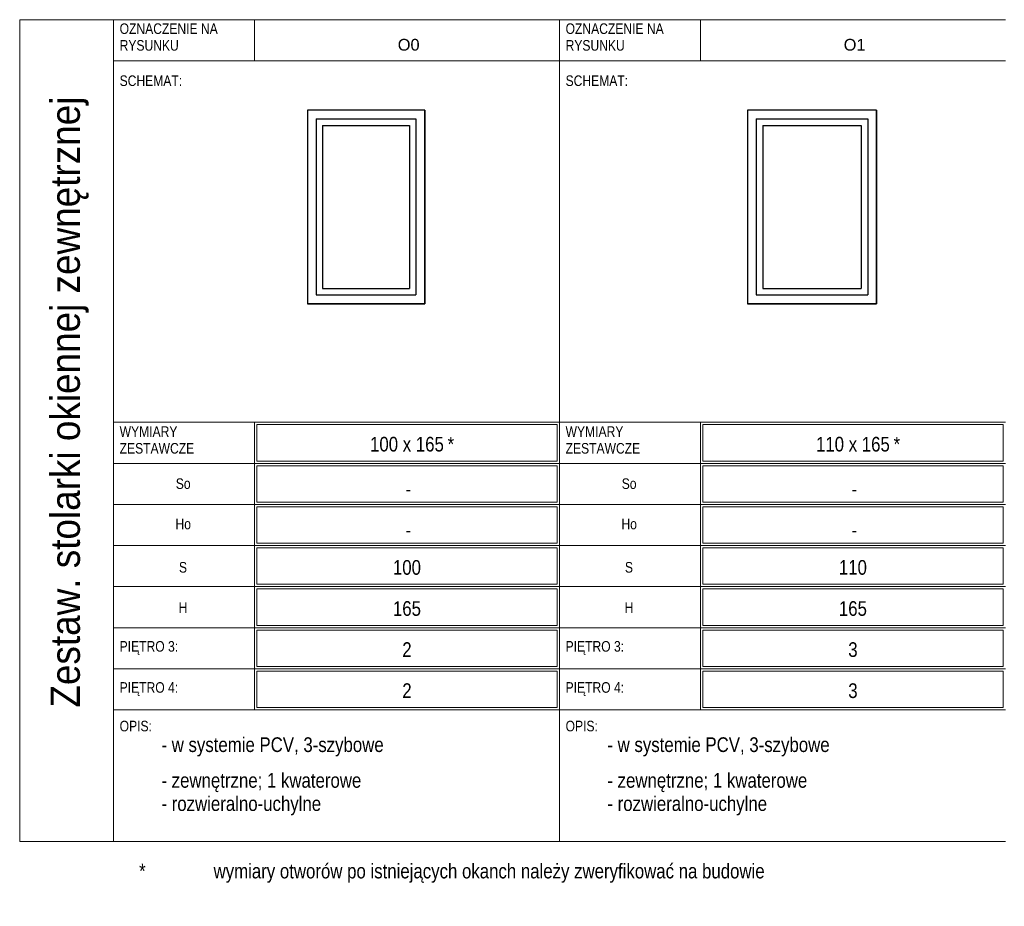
# Model space of a CAD drawing. Header units: centimetres. Extents: x 1381 to 4665, y -153 to 1401.
# Tile 3 of 4: x 3065 to 3904, y -153 to 602. Entities that reach past the tile are written whole.
import ezdxf

# ---------------------------------------------------------------- set-up
doc = ezdxf.new("R2010")
doc.units = ezdxf.units.CM
for name, color, linetype, lineweight in [('A-ANNO-NOTE', 131, 'Continuous', 13), ('A-DETL-THIN', 151, 'Continuous', 18), ('A-GLAZ', 151, 'Continuous', 25), ('G-ANNO-TEXT', 231, 'Continuous', 13)]:
    doc.layers.add(name, color=color, linetype=linetype, lineweight=lineweight)
doc.styles.add('Arial', font='arial.ttf', dxfattribs={"height": 10})
doc.styles.add('Arial Narrow_2', font='ARIALN.TTF', dxfattribs={"height": 12.5})
doc.styles.add('Arial Narrow_3', font='ARIALN.TTF', dxfattribs={"height": 9})
doc.styles.add('Arial_1', font='arial.ttf', dxfattribs={"width": 0.9, "height": 25})

# ---------------------------------------------------------------- blocks, each defined once
blk = doc.blocks.new('Family - ___-2614643-Projekt 2 - Zestawienie stolarki okiennej')
at = {"layer": 'A-GLAZ'}
for p, q in [((182, 525.42), (182, 360.42)), ((182, 525.42), (182, 360.42)), ((282, 525.42), (182, 525.42)), ((282, 525.42), (182, 525.42)), ((282, 525.42), (282, 360.42)), ((282, 360.42), (282, 525.42)), ((189.5, 517.92), (274.5, 517.92)), ((189.5, 517.92), (189.5, 367.92)), ((195, 512.42), (269, 512.42)), ((195, 512.42), (195, 373.42)), ((269, 512.42), (269, 373.42)), ((274.5, 517.92), (274.5, 367.92)), ((195, 373.42), (269, 373.42)), ((189.5, 367.92), (274.5, 367.92)), ((182, 360.42), (282, 360.42)), ((282, 360.42), (182, 360.42))]:
    blk.add_line(p, q, dxfattribs=at)
blk = doc.blocks.new('Family - ___-2630398-Projekt 2 - Zestawienie stolarki okiennej')
at = {"layer": 'A-GLAZ'}
for p, q in [((557, 525.42), (557, 360.42)), ((557, 525.42), (557, 360.42)), ((667, 525.42), (557, 525.42)), ((667, 525.42), (557, 525.42)), ((667, 525.42), (667, 360.42)), ((667, 360.42), (667, 525.42)), ((564.5, 517.92), (659.5, 517.92)), ((564.5, 517.92), (564.5, 367.92)), ((570, 512.42), (654, 512.42)), ((570, 512.42), (570, 373.42)), ((654, 512.42), (654, 373.42)), ((659.5, 517.92), (659.5, 367.92)), ((570, 373.42), (654, 373.42)), ((564.5, 367.92), (659.5, 367.92)), ((557, 360.42), (667, 360.42)), ((667, 360.42), (557, 360.42))]:
    blk.add_line(p, q, dxfattribs=at)

msp = doc.modelspace()

# ---------------------------------------------------------------- linework, layer by layer
at = {"layer": 'A-DETL-THIN'}
for p, q in [((3524.77, 602.42), (3064.77, 602.42)), ((3064.77, 602.42), (3064.77, -97.58)), ((3144.77, 567.42), (3144.77, 602.42)), ((3144.77, 602.42), (3264.77, 602.42)), ((3144.77, 602.42), (3144.77, 7.42)), ((3264.77, 602.42), (3264.77, 567.42)), ((3264.77, 602.42), (3524.77, 602.42)), ((3524.77, 602.42), (3524.77, 229.42)), ((3524.77, 602.42), (3524.77, 567.42)), ((3524.77, 229.42), (3524.77, 602.42)), ((3524.77, 567.42), (3524.77, 602.42)), ((3524.77, 229.42), (3524.77, 602.42)), ((3524.77, 567.42), (3524.77, 602.42)), ((3524.77, 229.42), (3524.77, 602.42)), ((3524.77, 567.42), (3524.77, 602.42)), ((3524.77, 567.42), (3524.77, 602.42)), ((3524.77, 602.42), (3644.77, 602.42)), ((3524.77, 602.42), (3524.77, 7.42)), ((3524.77, 602.42), (3524.77, 7.42)), ((3644.77, 602.42), (3644.77, 567.42)), ((3644.77, 602.42), (3904.77, 602.42)), ((3144.77, 567.42), (3524.77, 567.42)), ((3144.77, 329.42), (3144.77, 567.42)), ((3524.77, 567.42), (3904.77, 567.42)), ((3524.77, 329.42), (3524.77, 567.42)), ((3524.77, 259.42), (3144.77, 259.42)), ((3144.77, 259.42), (3144.77, 224.42)), ((3264.77, 224.42), (3264.77, 259.42)), ((3266.77, 257.42), (3522.77, 257.42)), ((3266.77, 226.42), (3266.77, 257.42)), ((3522.77, 257.42), (3522.77, 226.42)), ((3524.77, 224.42), (3524.77, 259.42)), ((3524.77, 259.42), (3524.77, 224.42)), ((3524.77, 259.42), (3524.77, 224.42)), ((3524.77, 259.42), (3524.77, 224.42)), ((3904.77, 259.42), (3524.77, 259.42)), ((3524.77, 259.42), (3524.77, 224.42)), ((3644.77, 224.42), (3644.77, 259.42)), ((3646.77, 257.42), (3902.77, 257.42)), ((3646.77, 226.42), (3646.77, 257.42)), ((3902.77, 257.42), (3902.77, 226.42)), ((3144.77, 224.42), (3264.77, 224.42)), ((3144.77, 224.42), (3144.77, 189.42)), ((3264.77, 224.42), (3524.77, 224.42)), ((3264.77, 189.42), (3264.77, 224.42)), ((3522.77, 226.42), (3266.77, 226.42)), ((3266.77, 222.42), (3522.77, 222.42)), ((3266.77, 191.42), (3266.77, 222.42)), ((3522.77, 222.42), (3522.77, 191.42)), ((3524.77, 189.42), (3524.77, 224.42)), ((3524.77, 224.42), (3524.77, 189.42)), ((3524.77, 224.42), (3524.77, 189.42)), ((3524.77, 224.42), (3524.77, 189.42)), ((3524.77, 224.42), (3644.77, 224.42)), ((3524.77, 224.42), (3524.77, 189.42)), ((3644.77, 224.42), (3904.77, 224.42)), ((3644.77, 189.42), (3644.77, 224.42)), ((3902.77, 226.42), (3646.77, 226.42)), ((3646.77, 222.42), (3902.77, 222.42)), ((3646.77, 191.42), (3646.77, 222.42)), ((3902.77, 222.42), (3902.77, 191.42)), ((3144.77, 189.42), (3264.77, 189.42)), ((3144.77, 189.42), (3144.77, 154.42)), ((3264.77, 189.42), (3524.77, 189.42)), ((3264.77, 154.42), (3264.77, 189.42)), ((3522.77, 191.42), (3266.77, 191.42)), ((3266.77, 187.42), (3522.77, 187.42)), ((3266.77, 156.42), (3266.77, 187.42)), ((3522.77, 187.42), (3522.77, 156.42)), ((3524.77, 154.42), (3524.77, 189.42)), ((3524.77, 189.42), (3524.77, 154.42)), ((3524.77, 189.42), (3524.77, 154.42)), ((3524.77, 189.42), (3524.77, 154.42)), ((3524.77, 189.42), (3644.77, 189.42)), ((3524.77, 189.42), (3524.77, 154.42)), ((3644.77, 189.42), (3904.77, 189.42)), ((3644.77, 154.42), (3644.77, 189.42)), ((3902.77, 191.42), (3646.77, 191.42)), ((3646.77, 187.42), (3902.77, 187.42)), ((3646.77, 156.42), (3646.77, 187.42)), ((3902.77, 187.42), (3902.77, 156.42)), ((3144.77, 154.42), (3264.77, 154.42)), ((3144.77, 154.42), (3144.77, 119.42)), ((3264.77, 154.42), (3524.77, 154.42)), ((3264.77, 119.42), (3264.77, 154.42)), ((3522.77, 156.42), (3266.77, 156.42)), ((3266.77, 152.42), (3522.77, 152.42)), ((3266.77, 121.42), (3266.77, 152.42)), ((3522.77, 152.42), (3522.77, 121.42)), ((3524.77, 119.42), (3524.77, 154.42)), ((3524.77, 154.42), (3524.77, 119.42)), ((3524.77, 154.42), (3524.77, 119.42)), ((3524.77, 154.42), (3524.77, 119.42)), ((3524.77, 154.42), (3644.77, 154.42)), ((3524.77, 154.42), (3524.77, 119.42)), ((3644.77, 154.42), (3904.77, 154.42)), ((3644.77, 119.42), (3644.77, 154.42)), ((3902.77, 156.42), (3646.77, 156.42)), ((3646.77, 152.42), (3902.77, 152.42)), ((3646.77, 121.42), (3646.77, 152.42)), ((3902.77, 152.42), (3902.77, 121.42)), ((3144.77, 119.42), (3264.77, 119.42)), ((3144.77, 119.42), (3144.77, 84.42)), ((3264.77, 119.42), (3524.77, 119.42)), ((3264.77, 84.42), (3264.77, 119.42)), ((3522.77, 121.42), (3266.77, 121.42)), ((3524.77, 84.42), (3524.77, 119.42)), ((3524.77, 119.42), (3524.77, 84.42)), ((3524.77, 119.42), (3524.77, 84.42)), ((3524.77, 119.42), (3524.77, 84.42)), ((3524.77, 119.42), (3644.77, 119.42)), ((3524.77, 119.42), (3524.77, 84.42)), ((3644.77, 119.42), (3904.77, 119.42)), ((3644.77, 84.42), (3644.77, 119.42)), ((3902.77, 121.42), (3646.77, 121.42)), ((3266.77, 117.42), (3522.77, 117.42)), ((3266.77, 86.42), (3266.77, 117.42)), ((3522.77, 117.42), (3522.77, 86.42)), ((3646.77, 117.42), (3902.77, 117.42)), ((3646.77, 86.42), (3646.77, 117.42)), ((3902.77, 117.42), (3902.77, 86.42)), ((3144.77, 84.42), (3264.77, 84.42)), ((3144.77, 84.42), (3144.77, -97.58)), ((3264.77, 84.42), (3524.77, 84.42)), ((3264.77, 49.42), (3264.77, 84.42)), ((3522.77, 86.42), (3266.77, 86.42)), ((3524.77, 84.42), (3524.77, -97.58)), ((3524.77, 84.42), (3644.77, 84.42)), ((3524.77, 84.42), (3524.77, -97.58)), ((3644.77, 84.42), (3904.77, 84.42)), ((3644.77, 49.42), (3644.77, 84.42)), ((3902.77, 86.42), (3646.77, 86.42)), ((3266.77, 82.42), (3522.77, 82.42)), ((3266.77, 51.42), (3266.77, 82.42)), ((3522.77, 82.42), (3522.77, 51.42)), ((3646.77, 82.42), (3902.77, 82.42)), ((3646.77, 51.42), (3646.77, 82.42)), ((3902.77, 82.42), (3902.77, 51.42)), ((3522.77, 51.42), (3266.77, 51.42)), ((3902.77, 51.42), (3646.77, 51.42)), ((3144.77, 49.42), (3264.77, 49.42)), ((3264.77, 49.42), (3524.77, 49.42)), ((3264.77, 14.42), (3264.77, 49.42)), ((3266.77, 47.42), (3522.77, 47.42)), ((3266.77, 16.42), (3266.77, 47.42)), ((3522.77, 47.42), (3522.77, 16.42)), ((3524.77, 49.42), (3644.77, 49.42)), ((3644.77, 49.42), (3904.77, 49.42)), ((3644.77, 14.42), (3644.77, 49.42)), ((3646.77, 47.42), (3902.77, 47.42)), ((3646.77, 16.42), (3646.77, 47.42)), ((3902.77, 47.42), (3902.77, 16.42)), ((3144.77, 14.42), (3264.77, 14.42)), ((3264.77, 14.42), (3524.77, 14.42)), ((3522.77, 16.42), (3266.77, 16.42)), ((3524.77, 14.42), (3644.77, 14.42)), ((3644.77, 14.42), (3904.77, 14.42)), ((3902.77, 16.42), (3646.77, 16.42)), ((3064.77, -97.58), (3144.77, -97.58)), ((3144.77, -97.58), (3524.77, -97.58)), ((3524.77, -97.58), (3904.77, -97.58))]:
    msp.add_line(p, q, dxfattribs=at)

# ---------------------------------------------------------------- block references
at = {"lineweight": 25}
for name in ['Family - ___-2614643-Projekt 2 - Zestawienie stolarki okiennej', 'Family - ___-2630398-Projekt 2 - Zestawienie stolarki okiennej']:
    msp.add_blockref(name, (3127.88, 0), dxfattribs=at)

# ---------------------------------------------------------------- texts
at = {"layer": 'A-ANNO-NOTE', "char_height": 10, "width": 19.2, "attachment_point": 5, "line_spacing_factor": 0.936439, "style": 'Arial', "bg_fill": 3, "box_fill_scale": 1.25, "bg_fill_color": 256, "bg_fill_true_color": 13158600, "bg_fill_transparency": 0}
for s, insert in [('\\pxqc,t6.35,12.7,19.05,25.4,31.75,38.1,44.45,50.8,57.15,63.5,69.85,76.2,82.55,88.9,95.25,101.6,107.95,114.3,120.65,127,133.35,139.7,146.05,152.4,158.75,165.1,171.45,177.8,184.15,190.5,196.85,203.2;{O0}', (3396.22, 581.01)), ('\\pxqc,t6.35,12.7,19.05,25.4,31.75,38.1,44.45,50.8,57.15,63.5,69.85,76.2,82.55,88.9,95.25,101.6,107.95,114.3,120.65,127,133.35,139.7,146.05,152.4,158.75,165.1,171.45,177.8,184.15,190.5,196.85,203.2;{O1}', (3776.22, 581.01))]:
    msp.add_mtext(s, dxfattribs=dict(at, insert=insert))
at = {"layer": 'G-ANNO-TEXT', "color": 7, "line_spacing_factor": 0.949189}
for s, insert, char_height, width, attachment_point, style in [('\\pxt7.05556,14.11111,21.16667,28.22222,35.27778,42.33333,49.38889,56.44444,63.5,70.55556,77.61111,84.66667,91.72222,98.77778,105.83333,112.88889,119.94444,127,134.05556,141.11111,148.16667,155.22222,162.27778,169.33333,176.38889,183.44444,190.5,197.55556,204.61111,211.66667,218.72222,225.77778;{OZNACZENIE NA RYSUNKU}', (3149.93, 599.28), 9, 108.5, 1, 'Arial Narrow_3'), ('\\pxt7.05556,14.11111,21.16667,28.22222,35.27778,42.33333,49.38889,56.44444,63.5,70.55556,77.61111,84.66667,91.72222,98.77778,105.83333,112.88889,119.94444,127,134.05556,141.11111,148.16667,155.22222,162.27778,169.33333,176.38889,183.44444,190.5,197.55556,204.61111,211.66667,218.72222,225.77778;{OZNACZENIE NA RYSUNKU}', (3529.93, 599.28), 9, 108.5, 1, 'Arial Narrow_3'), ('\\pxt7.05556,14.11111,21.16667,28.22222,35.27778,42.33333,49.38889,56.44444,63.5,70.55556,77.61111,84.66667,91.72222,98.77778,105.83333,112.88889,119.94444,127,134.05556,141.11111,148.16667,155.22222,162.27778,169.33333,176.38889,183.44444,190.5,197.55556,204.61111,211.66667,218.72222,225.77778;{SCHEMAT:}', (3149.93, 554.93), 9, 52.4695, 1, 'Arial Narrow_3'), ('\\pxt7.05556,14.11111,21.16667,28.22222,35.27778,42.33333,49.38889,56.44444,63.5,70.55556,77.61111,84.66667,91.72222,98.77778,105.83333,112.88889,119.94444,127,134.05556,141.11111,148.16667,155.22222,162.27778,169.33333,176.38889,183.44444,190.5,197.55556,204.61111,211.66667,218.72222,225.77778;{SCHEMAT:}', (3529.93, 554.93), 9, 52.4695, 1, 'Arial Narrow_3'), ('\\pxt7.05556,14.11111,21.16667,28.22222,35.27778,42.33333,49.38889,56.44444,63.5,70.55556,77.61111,84.66667,91.72222,98.77778,105.83333,112.88889,119.94444,127,134.05556,141.11111,148.16667,155.22222,162.27778,169.33333,176.38889,183.44444,190.5,197.55556,204.61111,211.66667,218.72222,225.77778;{WYMIARY ZESTAWCZE}', (3149.93, 256.02), 9, 81.35, 1, 'Arial Narrow_3'), ('\\pxt7.05556,14.11111,21.16667,28.22222,35.27778,42.33333,49.38889,56.44444,63.5,70.55556,77.61111,84.66667,91.72222,98.77778,105.83333,112.88889,119.94444,127,134.05556,141.11111,148.16667,155.22222,162.27778,169.33333,176.38889,183.44444,190.5,197.55556,204.61111,211.66667,218.72222,225.77778;{WYMIARY ZESTAWCZE}', (3529.93, 256.02), 9, 81.35, 1, 'Arial Narrow_3'), ('\\pxqc,t5.08,10.16,15.24,20.32,25.4,30.48,35.56,40.64,45.72,50.8,55.88,60.96,66.04,71.12,76.2,81.28,86.36,91.44,96.52,101.6,106.68,111.76,116.84,121.92,127,132.08,137.16,142.24,147.32,152.4,157.48,162.56;{100 x 165}', (3394.75, 247.05), 12.5, 63.832, 2, 'Arial Narrow_2'), ('\\pxt5.08,10.16,15.24,20.32,25.4,30.48,35.56,40.64,45.72,50.8,55.88,60.96,66.04,71.12,76.2,81.28,86.36,91.44,96.52,101.6,106.68,111.76,116.84,121.92,127,132.08,137.16,142.24,147.32,152.4,157.48,162.56;{*}', (3429.43, 247.05), 12.5, 6.0095, 1, 'Arial Narrow_2'), ('\\pxqc,t5.08,10.16,15.24,20.32,25.4,30.48,35.56,40.64,45.72,50.8,55.88,60.96,66.04,71.12,76.2,81.28,86.36,91.44,96.52,101.6,106.68,111.76,116.84,121.92,127,132.08,137.16,142.24,147.32,152.4,157.48,162.56;{110 x 165}', (3774.75, 247.05), 12.5, 63.832, 2, 'Arial Narrow_2'), ('\\pxt5.08,10.16,15.24,20.32,25.4,30.48,35.56,40.64,45.72,50.8,55.88,60.96,66.04,71.12,76.2,81.28,86.36,91.44,96.52,101.6,106.68,111.76,116.84,121.92,127,132.08,137.16,142.24,147.32,152.4,157.48,162.56;{*}', (3809.43, 247.05), 12.5, 6.0095, 1, 'Arial Narrow_2'), ('\\pxqc,t7.05556,14.11111,21.16667,28.22222,35.27778,42.33333,49.38889,56.44444,63.5,70.55556,77.61111,84.66667,91.72222,98.77778,105.83333,112.88889,119.94444,127,134.05556,141.11111,148.16667,155.22222,162.27778,169.33333,176.38889,183.44444,190.5,197.55556,204.61111,211.66667,218.72222,225.77778;{So}', (3204.08, 211.66), 9, 78.4, 2, 'Arial Narrow_3'), ('\\pxqc,t7.05556,14.11111,21.16667,28.22222,35.27778,42.33333,49.38889,56.44444,63.5,70.55556,77.61111,84.66667,91.72222,98.77778,105.83333,112.88889,119.94444,127,134.05556,141.11111,148.16667,155.22222,162.27778,169.33333,176.38889,183.44444,190.5,197.55556,204.61111,211.66667,218.72222,225.77778;{So}', (3584.08, 211.66), 9, 78.4, 2, 'Arial Narrow_3'), ('\\pxqc,t7.05556,14.11111,21.16667,28.22222,35.27778,42.33333,49.38889,56.44444,63.5,70.55556,77.61111,84.66667,91.72222,98.77778,105.83333,112.88889,119.94444,127,134.05556,141.11111,148.16667,155.22222,162.27778,169.33333,176.38889,183.44444,190.5,197.55556,204.61111,211.66667,218.72222,225.77778;{Ho}', (3204.11, 177.28), 9, 46, 2, 'Arial Narrow_3'), ('\\pxqc,t7.05556,14.11111,21.16667,28.22222,35.27778,42.33333,49.38889,56.44444,63.5,70.55556,77.61111,84.66667,91.72222,98.77778,105.83333,112.88889,119.94444,127,134.05556,141.11111,148.16667,155.22222,162.27778,169.33333,176.38889,183.44444,190.5,197.55556,204.61111,211.66667,218.72222,225.77778;{Ho}', (3584.11, 177.28), 9, 46, 2, 'Arial Narrow_3'), ('\\pxqc,t7.05556,14.11111,21.16667,28.22222,35.27778,42.33333,49.38889,56.44444,63.5,70.55556,77.61111,84.66667,91.72222,98.77778,105.83333,112.88889,119.94444,127,134.05556,141.11111,148.16667,155.22222,162.27778,169.33333,176.38889,183.44444,190.5,197.55556,204.61111,211.66667,218.72222,225.77778;{S}', (3203.91, 140.41), 9, 46, 2, 'Arial Narrow_3'), ('\\pxqc,t5.08,10.16,15.24,20.32,25.4,30.48,35.56,40.64,45.72,50.8,55.88,60.96,66.04,71.12,76.2,81.28,86.36,91.44,96.52,101.6,106.68,111.76,116.84,121.92,127,132.08,137.16,142.24,147.32,152.4,157.48,162.56;{100}', (3394.75, 142.05), 12.5, 24.3915, 2, 'Arial Narrow_2'), ('\\pxqc,t7.05556,14.11111,21.16667,28.22222,35.27778,42.33333,49.38889,56.44444,63.5,70.55556,77.61111,84.66667,91.72222,98.77778,105.83333,112.88889,119.94444,127,134.05556,141.11111,148.16667,155.22222,162.27778,169.33333,176.38889,183.44444,190.5,197.55556,204.61111,211.66667,218.72222,225.77778;{S}', (3583.91, 140.41), 9, 46, 2, 'Arial Narrow_3'), ('\\pxqc,t5.08,10.16,15.24,20.32,25.4,30.48,35.56,40.64,45.72,50.8,55.88,60.96,66.04,71.12,76.2,81.28,86.36,91.44,96.52,101.6,106.68,111.76,116.84,121.92,127,132.08,137.16,142.24,147.32,152.4,157.48,162.56;{110}', (3774.75, 142.05), 12.5, 24.3915, 2, 'Arial Narrow_2'), ('\\pxqc,t7.05556,14.11111,21.16667,28.22222,35.27778,42.33333,49.38889,56.44444,63.5,70.55556,77.61111,84.66667,91.72222,98.77778,105.83333,112.88889,119.94444,127,134.05556,141.11111,148.16667,155.22222,162.27778,169.33333,176.38889,183.44444,190.5,197.55556,204.61111,211.66667,218.72222,225.77778;{H}', (3203.96, 106.04), 9, 46, 2, 'Arial Narrow_3'), ('\\pxqc,t5.08,10.16,15.24,20.32,25.4,30.48,35.56,40.64,45.72,50.8,55.88,60.96,66.04,71.12,76.2,81.28,86.36,91.44,96.52,101.6,106.68,111.76,116.84,121.92,127,132.08,137.16,142.24,147.32,152.4,157.48,162.56;{165}', (3394.75, 107.05), 12.5, 24.3915, 2, 'Arial Narrow_2'), ('\\pxqc,t7.05556,14.11111,21.16667,28.22222,35.27778,42.33333,49.38889,56.44444,63.5,70.55556,77.61111,84.66667,91.72222,98.77778,105.83333,112.88889,119.94444,127,134.05556,141.11111,148.16667,155.22222,162.27778,169.33333,176.38889,183.44444,190.5,197.55556,204.61111,211.66667,218.72222,225.77778;{H}', (3583.96, 106.04), 9, 46, 2, 'Arial Narrow_3'), ('\\pxqc,t5.08,10.16,15.24,20.32,25.4,30.48,35.56,40.64,45.72,50.8,55.88,60.96,66.04,71.12,76.2,81.28,86.36,91.44,96.52,101.6,106.68,111.76,116.84,121.92,127,132.08,137.16,142.24,147.32,152.4,157.48,162.56;{165}', (3774.75, 107.05), 12.5, 24.3915, 2, 'Arial Narrow_2'), ('\\pxt7.05556,14.11111,21.16667,28.22222,35.27778,42.33333,49.38889,56.44444,63.5,70.55556,77.61111,84.66667,91.72222,98.77778,105.83333,112.88889,119.94444,127,134.05556,141.11111,148.16667,155.22222,162.27778,169.33333,176.38889,183.44444,190.5,197.55556,204.61111,211.66667,218.72222,225.77778;{PIĘTRO 3:}', (3149.93, 73.05), 9, 68.45, 1, 'Arial Narrow_3'), ('\\pxqc,t5.08,10.16,15.24,20.32,25.4,30.48,35.56,40.64,45.72,50.8,55.88,60.96,66.04,71.12,76.2,81.28,86.36,91.44,96.52,101.6,106.68,111.76,116.84,121.92,127,132.08,137.16,142.24,147.32,152.4,157.48,162.56;{2}', (3394.77, 72.05), 12.5, 8.3325, 2, 'Arial Narrow_2'), ('\\pxt7.05556,14.11111,21.16667,28.22222,35.27778,42.33333,49.38889,56.44444,63.5,70.55556,77.61111,84.66667,91.72222,98.77778,105.83333,112.88889,119.94444,127,134.05556,141.11111,148.16667,155.22222,162.27778,169.33333,176.38889,183.44444,190.5,197.55556,204.61111,211.66667,218.72222,225.77778;{PIĘTRO 3:}', (3529.93, 73.05), 9, 68.45, 1, 'Arial Narrow_3'), ('\\pxqc,t5.08,10.16,15.24,20.32,25.4,30.48,35.56,40.64,45.72,50.8,55.88,60.96,66.04,71.12,76.2,81.28,86.36,91.44,96.52,101.6,106.68,111.76,116.84,121.92,127,132.08,137.16,142.24,147.32,152.4,157.48,162.56;{3}', (3774.77, 72.05), 12.5, 8.3325, 2, 'Arial Narrow_2'), ('\\pxt7.05556,14.11111,21.16667,28.22222,35.27778,42.33333,49.38889,56.44444,63.5,70.55556,77.61111,84.66667,91.72222,98.77778,105.83333,112.88889,119.94444,127,134.05556,141.11111,148.16667,155.22222,162.27778,169.33333,176.38889,183.44444,190.5,197.55556,204.61111,211.66667,218.72222,225.77778;{PIĘTRO 4:}', (3149.93, 38.05), 9, 68.45, 1, 'Arial Narrow_3'), ('\\pxqc,t5.08,10.16,15.24,20.32,25.4,30.48,35.56,40.64,45.72,50.8,55.88,60.96,66.04,71.12,76.2,81.28,86.36,91.44,96.52,101.6,106.68,111.76,116.84,121.92,127,132.08,137.16,142.24,147.32,152.4,157.48,162.56;{2}', (3394.77, 37.05), 12.5, 8.3325, 2, 'Arial Narrow_2'), ('\\pxt7.05556,14.11111,21.16667,28.22222,35.27778,42.33333,49.38889,56.44444,63.5,70.55556,77.61111,84.66667,91.72222,98.77778,105.83333,112.88889,119.94444,127,134.05556,141.11111,148.16667,155.22222,162.27778,169.33333,176.38889,183.44444,190.5,197.55556,204.61111,211.66667,218.72222,225.77778;{PIĘTRO 4:}', (3529.93, 38.05), 9, 68.45, 1, 'Arial Narrow_3'), ('\\pxqc,t5.08,10.16,15.24,20.32,25.4,30.48,35.56,40.64,45.72,50.8,55.88,60.96,66.04,71.12,76.2,81.28,86.36,91.44,96.52,101.6,106.68,111.76,116.84,121.92,127,132.08,137.16,142.24,147.32,152.4,157.48,162.56;{3}', (3774.77, 37.05), 12.5, 8.3325, 2, 'Arial Narrow_2'), ('\\pxt7.05556,14.11111,21.16667,28.22222,35.27778,42.33333,49.38889,56.44444,63.5,70.55556,77.61111,84.66667,91.72222,98.77778,105.83333,112.88889,119.94444,127,134.05556,141.11111,148.16667,155.22222,162.27778,169.33333,176.38889,183.44444,190.5,197.55556,204.61111,211.66667,218.72222,225.77778;{OPIS:}', (3149.93, 5.16), 9, 46, 1, 'Arial Narrow_3'), ('\\pxt7.05556,14.11111,21.16667,28.22222,35.27778,42.33333,49.38889,56.44444,63.5,70.55556,77.61111,84.66667,91.72222,98.77778,105.83333,112.88889,119.94444,127,134.05556,141.11111,148.16667,155.22222,162.27778,169.33333,176.38889,183.44444,190.5,197.55556,204.61111,211.66667,218.72222,225.77778;{OPIS:}', (3529.93, 5.16), 9, 46, 1, 'Arial Narrow_3'), ('\\pxt5.08,10.16,15.24,20.32,25.4,30.48,35.56,40.64,45.72,50.8,55.88,60.96,66.04,71.12,76.2,81.28,86.36,91.44,96.52,101.6,106.68,111.76,116.84,121.92,127,132.08,137.16,142.24,147.32,152.4,157.48,162.56;{- w systemie PCV, 3-szybowe}', (3185.55, -8.95), 12.5, 326.75, 1, 'Arial Narrow_2'), ('\\pxt5.08,10.16,15.24,20.32,25.4,30.48,35.56,40.64,45.72,50.8,55.88,60.96,66.04,71.12,76.2,81.28,86.36,91.44,96.52,101.6,106.68,111.76,116.84,121.92,127,132.08,137.16,142.24,147.32,152.4,157.48,162.56;{- w systemie PCV, 3-szybowe}', (3565.55, -8.95), 12.5, 326.75, 1, 'Arial Narrow_2'), ('\\pxt5.08,10.16,15.24,20.32,25.4,30.48,35.56,40.64,45.72,50.8,55.88,60.96,66.04,71.12,76.2,81.28,86.36,91.44,96.52,101.6,106.68,111.76,116.84,121.92,127,132.08,137.16,142.24,147.32,152.4,157.48,162.56;{- zewnętrzne; 1 kwaterowe\\P- rozwieralno-uchylne}', (3185.55, -39.39), 12.5, 171.7, 1, 'Arial Narrow_2'), ('\\pxt5.08,10.16,15.24,20.32,25.4,30.48,35.56,40.64,45.72,50.8,55.88,60.96,66.04,71.12,76.2,81.28,86.36,91.44,96.52,101.6,106.68,111.76,116.84,121.92,127,132.08,137.16,142.24,147.32,152.4,157.48,162.56;{- zewnętrzne; 1 kwaterowe\\P- rozwieralno-uchylne}', (3565.55, -39.39), 12.5, 171.7, 1, 'Arial Narrow_2'), ('\\pxt5.08,10.16,15.24,20.32,25.4,30.48,35.56,40.64,45.72,50.8,55.88,60.96,66.04,71.12,76.2,81.28,86.36,91.44,96.52,101.6,106.68,111.76,116.84,121.92,127,132.08,137.16,142.24,147.32,152.4,157.48,162.56;{*^Iwymiary otworów po istniejących okanch należy zweryfikować na budowie}', (3166.5, -116.63), 12.5, 539.4915, 1, 'Arial Narrow_2')]:
    msp.add_mtext(s, dxfattribs=dict(at, insert=insert, char_height=char_height, width=width, attachment_point=attachment_point, style=style))
at = {"layer": 'G-ANNO-TEXT', "color": 7, "insert": (3091.05, 536.91), "char_height": 25, "width": 537.219, "attachment_point": 3, "rotation": 90, "line_spacing_factor": 0.936439, "style": 'Arial_1'}
msp.add_mtext('\\pxqr,t2.286,4.572,6.858,9.144,11.43,13.716,16.002,18.288,20.574,22.86,25.146,27.432,29.718,32.004,34.29,36.576,38.862,41.148,43.434,45.72,48.006,50.292,52.578,54.864,57.15,59.436,61.722,64.008,66.294,68.58,70.866,73.152;{Zestaw. stolarki okiennej zewnętrznej}', dxfattribs=at)

# ---------------------------------------------------------------- next in the draw order: texts
at = {"layer": 'A-ANNO-NOTE', "char_height": 10, "width": 4.95, "attachment_point": 5, "line_spacing_factor": 0.936439, "style": 'Arial', "bg_fill": 3, "box_fill_scale": 1.25, "bg_fill_color": 256, "bg_fill_true_color": 13158600, "bg_fill_transparency": 0}
for insert in [(3395.91, 202.4), (3775.91, 202.4), (3395.91, 167.4), (3775.91, 167.4)]:
    msp.add_mtext('\\pxqc,t6.35,12.7,19.05,25.4,31.75,38.1,44.45,50.8,57.15,63.5,69.85,76.2,82.55,88.9,95.25,101.6,107.95,114.3,120.65,127,133.35,139.7,146.05,152.4,158.75,165.1,171.45,177.8,184.15,190.5,196.85,203.2;{-}', dxfattribs=dict(at, insert=insert))

doc.saveas('drawing.dxf')
